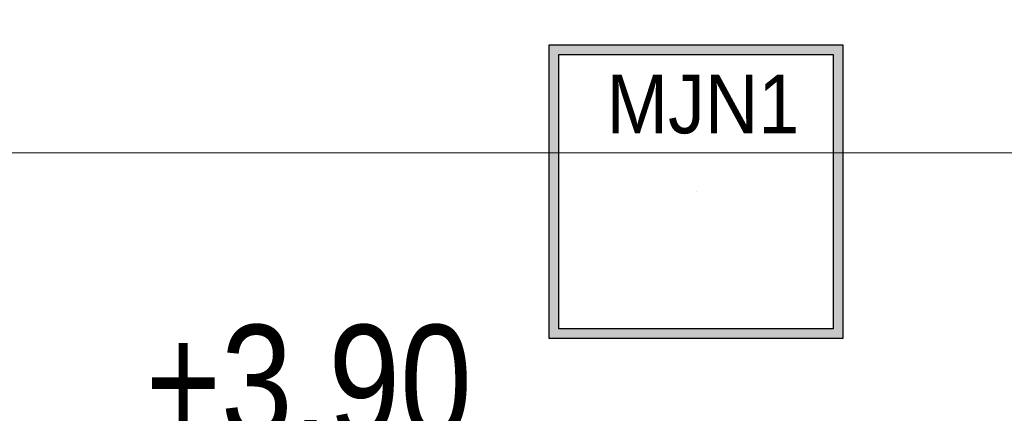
# Model space of a CAD drawing. Header units: centimetres. Extents: x -1737 to 22393, y -8842 to 3838.
# Tile 41 of 65: x 304 to 505, y 494 to 574. Entities that reach past the tile are written whole.
import ezdxf

# ---------------------------------------------------------------- set-up
doc = ezdxf.new("R2010")
doc.units = ezdxf.units.CM
for name, color, linetype, lineweight in [('A-ANNO-DIMS', 211, 'Continuous', 13), ('A-ANNO-DIMS-100', 211, 'Continuous', 13), ('G-ANNO-DIMS', 111, 'Continuous', 13)]:
    doc.layers.add(name, color=color, linetype=linetype, lineweight=lineweight)
doc.layers.add('E_oprawy', color=12, linetype='Continuous')
doc.styles.add('Arial', font='arial.ttf', dxfattribs={"width": 0.9, "height": 18})
doc.styles.add('Arial Narrow_2', font='ARIALN.TTF', dxfattribs={"height": 20})
doc.styles.add('Arial Narrow_4', font='ARIALN.TTF', dxfattribs={"height": 23})
doc.dimstyles.new('Diagonal_1_100__0__wewnętrzne', dxfattribs={"dimscale": 30.48, "dimtxt": 20.468619, "dimasz": 0.656168, "dimexe": 0.164042, "dimexo": 0.0625, "dimgap": 0.032808, "dimtad": 1, "dimdec": 0, "dimdsep": 46, "dimtxsty": 'Arial Narrow_2', "dimblk1": 'OBLIQUE', "dimblk2": 'OBLIQUE', "dimsah": 1, "dimcen": 0.09, "dimazin": 0, "dimtfac": 1, "dimtdec": 4, "dimtix": 1, "dimtmove": 0, "dimatfit": 3, "dimfxl": 0, "dimtvp": 1, "dimtolj": 1, "dimtzin": 0, "dimarcsym": 0})

# ---------------------------------------------------------------- blocks, each defined once
blk = doc.blocks.new('DIMBLOCK35-3_piętro I __3_90 m_ - stan projektowany')
at = {"layer": 'A-ANNO-DIMS-100', "transparency": 16777216}
for p, q in [((-20.62, 547.24), (-10.62, 557.24)), ((1176.38, 547.24), (1186.38, 557.24)), ((-20.62, 542.24), (-20.62, 552.24)), ((1176.38, 542.24), (1176.38, 552.24)), ((-20.62, 547.24), (-30.62, 537.24)), ((1176.38, 547.24), (-20.62, 547.24)), ((-20.62, 547.24), (-20.62, 542.24)), ((1176.38, 547.24), (1166.38, 537.24)), ((1176.38, 547.24), (1176.38, 542.24))]:
    blk.add_line(p, q, dxfattribs=at)
at = {"layer": 'A-ANNO-DIMS-100', "color": 0, "transparency": 16777216, "insert": (552.53, 574.09), "char_height": 20, "width": 60.821, "attachment_point": 1, "line_spacing_factor": 0.974696, "style": 'Arial Narrow_2'}
blk.add_mtext('1197', dxfattribs=at)
blk = doc.blocks.new('_Oblique')
at = {"color": 0, "linetype": 'ByBlock', "lineweight": -2}
blk.add_line((-0.5, -0.5), (0.5, 0.5), dxfattribs=at)
blk = doc.blocks.new('MJN1')
at = {"layer": 'E_oprawy', "linetype": 'ByBlock'}
h = blk.add_hatch(color=256, dxfattribs=at)
h.paths.add_polyline_path([(-30, -30), (-30, 30), (30, 30), (30, -30)])
h.paths.add_polyline_path([(-28, -28), (-28, 28), (28, 28), (28, -28)], flags=16)
for points in [[(-30, -30), (-30, 30), (30, 30), (30, -30)], [(-28, -28), (-28, 28), (28, 28), (28, -28)]]:
    blk.add_lwpolyline(points, close=True, dxfattribs=at)
blk.add_circle((0, 0), 0.0000001, dxfattribs=at)
at = {"layer": 'E_oprawy', "color": 4, "style": 'Arial', "width": 0.9}
blk.add_text('MJN1', height=12, dxfattribs=at).set_placement((-18.29, 11.9))

msp = doc.modelspace()

# ---------------------------------------------------------------- block references
at = {"layer": 'E_oprawy'}
msp.add_blockref('MJN1', (442.38, 539.33), dxfattribs=at)

# ---------------------------------------------------------------- texts
at = {"layer": 'G-ANNO-DIMS', "insert": (329.9, 512.1), "char_height": 23, "width": 79.9367, "attachment_point": 1, "line_spacing_factor": 0.974696, "style": 'Arial Narrow_4'}
msp.add_mtext('+3.90', dxfattribs=at)

# ---------------------------------------------------------------- dimensions: what is measured, and where the dimension line sits
at = {"layer": 'A-ANNO-DIMS'}
dim = msp.add_linear_dim(base=(-20.62, 547.24), p1=(1176.38, 542.24), p2=(-20.62, 542.24), angle=0, dimstyle='Diagonal_1_100__0__wewnętrzne', override={"dimpost": '<>', "dimfxl": 1197}, dxfattribs=at)
dim.commit()
dim.dimension.update_dxf_attribs({"geometry": 'DIMBLOCK35-3_piętro I __3_90 m_ - stan projektowany', "text_midpoint": (577.88, 558.45)})

doc.saveas('drawing.dxf')
